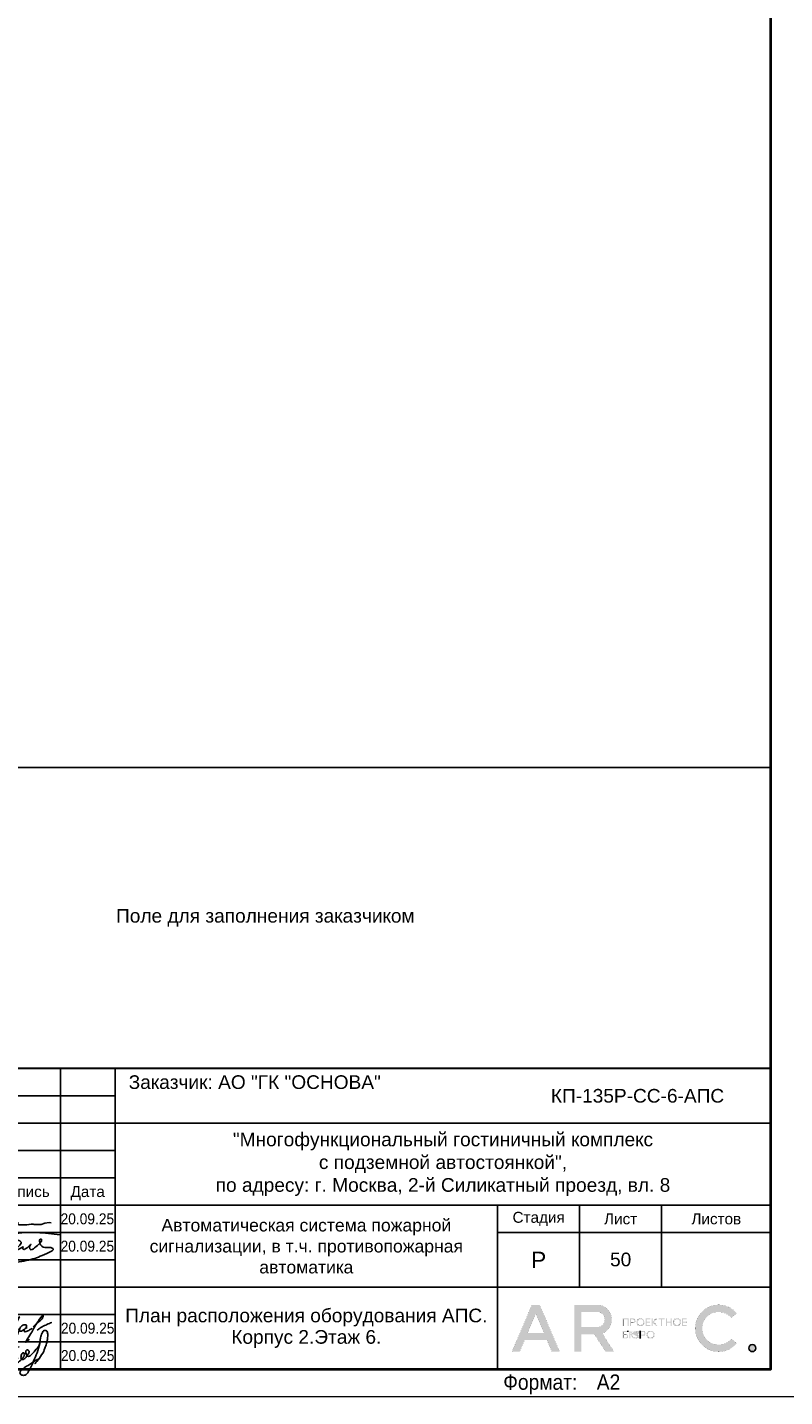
# Model space of a CAD drawing. Header units: millimetres. Extents: x 105028 to 874735, y -568483 to 191941.
# Tile 124 of 135: x 650631 to 664485, y 78334 to 103375. Entities that reach past the tile are written whole.
import ezdxf
from ezdxf.enums import TextEntityAlignment as Align

# ---------------------------------------------------------------- set-up
doc = ezdxf.new("R2010")
doc.units = ezdxf.units.MM
doc.layers.get('Defpoints').update_dxf_attribs({"color": 252})
for name, color, linetype, lineweight in [('DB CP Оформление', 7, 'Continuous', 25), ('Z-000-P_SCHED', 7, 'Continuous', 20), ('Рамка', 7, 'Continuous', 18)]:
    doc.layers.add(name, color=color, linetype=linetype, lineweight=lineweight)
doc.layers.add('DB CP Подписи', color=7, linetype='Continuous', lineweight=25, true_color=0x0a45f5)
doc.layers.add('формат', color=250, linetype='Continuous')
doc.styles.add('Arial', font='arial.ttf', dxfattribs={"width": 0.9, "height": 699.9999999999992})
doc.styles.add('CP.Text', font='arial.ttf')
doc.styles.add('CP.Text дата', font='arial.ttf', dxfattribs={"width": 0.9})

# ---------------------------------------------------------------- blocks, each defined once
blk = doc.blocks.new('*U56')
at = {"color": 0, "lineweight": 0}
blk.add_lwpolyline([(-420, -1.69149813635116e-14), (6.661338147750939e-14, 6.661338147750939e-14), (-1.377945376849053e-14, 594.0000000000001), (-420.0000000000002, 594.0000000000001)], close=True, dxfattribs=at)
at = {"lineweight": 40}
blk.add_lwpolyline([(-400, 4.999999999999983), (-4.999999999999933, 5.000000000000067), (-5.000000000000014, 589.0000000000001), (-400.0000000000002, 589.0000000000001)], close=True, dxfattribs=at)
at = {"style": 'Arial', "width": 0.9}
blk.add_text('Формат:', height=2.8, dxfattribs=at).set_placement((-53.97311837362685, 1.250000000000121))
at = {"style": 'Arial', "width": 0.9, "flags": 8}
blk.add_attdef('FORMAT', (-36.87188609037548, 1.257088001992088), '', height=2.8, dxfattribs=at)
blk = doc.blocks.new('Попов')
at = {"layer": 'DB CP Подписи', "color": 160, "true_color": 0x0a45f5}
for points in [[(7.394956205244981, 7.032094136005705), (4.284556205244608, 0.8400941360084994), (3.982156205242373, 0.4944941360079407), (3.665356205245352, 0.2583778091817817), (3.190156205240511, 0.09837780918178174), (2.801356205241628, 0.2064941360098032), (2.509696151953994, 0.451294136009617), (2.383756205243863, 0.7680941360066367), (2.429696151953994, 0.9984941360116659), (2.62855620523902, 1.243294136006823), (3.319756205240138, 1.603294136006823), (3.895756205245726, 1.848094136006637), (4.370956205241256, 1.992094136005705), (4.918156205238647, 1.992094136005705)], [(5.979696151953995, 4.069175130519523), (4.859696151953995, -0.1216221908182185), (5.311356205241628, 0.624094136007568), (5.311356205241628, 0.8688941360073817), (5.624396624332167, 1.697142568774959), (6.247356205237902, 2.150494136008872), (6.650556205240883, 2.323294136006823), (6.909756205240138, 2.323294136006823), (7.125756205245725, 2.150494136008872), (7.125756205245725, 1.747294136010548), (6.82335620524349, 1.243294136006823), (6.333756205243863, 0.7968941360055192), (5.714556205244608, 0.5088941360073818), (5.412156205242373, 0.5952941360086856), (5.49855620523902, 1.286494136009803), (5.817585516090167, 1.879286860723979), (5.714556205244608, 1.286494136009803), (5.829756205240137, 0.9552941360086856), (6.146556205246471, 0.8832941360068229), (6.794556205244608, 1.012894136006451), (7.528956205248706, 1.459294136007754), (8.119356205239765, 2.064094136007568), (8.407356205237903, 2.510494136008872), (8.407356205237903, 2.899294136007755), (8.320956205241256, 3.028894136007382), (8.090556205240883, 2.956894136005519), (7.816956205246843, 2.366494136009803), (7.816956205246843, 1.963294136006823), (7.989756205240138, 1.776094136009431), (8.364156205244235, 1.891294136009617), (8.82495620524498, 2.323294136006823), (9.055356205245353, 2.697694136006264), (9.271356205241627, 3.302494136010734), (9.012156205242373, 3.561694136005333), (8.882556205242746, 3.561694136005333), (8.709696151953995, 3.3600941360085), (8.709696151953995, 2.978377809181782), (9.039696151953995, 2.408377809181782), (10.349696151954, 3.378377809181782), (11.11969615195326, 4.410259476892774), (11.27818451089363, 5.133235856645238), (11.35539592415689, 5.654323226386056), (11.38831620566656, 5.819447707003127), (11.35539592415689, 5.654323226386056)], [(7.394956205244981, 7.032094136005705), (6.962956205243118, 6.427294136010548), (4.918156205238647, 1.992094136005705)], [(8.094156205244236, 0.03369413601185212), (8.828556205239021, 0.5520941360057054), (9.980556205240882, 1.272094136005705), (10.85895620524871, 1.761694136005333), (10.41255620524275, 1.084894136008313), (11.57895620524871, 2.611294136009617), (12.16935620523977, 3.84969413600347), (12.471756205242, 4.713694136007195), (12.629696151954, 5.419294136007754), (12.689696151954, 6.2400941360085), (12.54375620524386, 6.945694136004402), (12.34215620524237, 7.075294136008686), (12.03975620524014, 7.075294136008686), (11.64969615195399, 6.6000941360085), (11.379696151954, 5.779294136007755), (11.21895620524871, 4.728094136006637), (10.72935620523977, 3.014494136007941), (9.418956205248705, 0.0336941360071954)], [(3.521356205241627, 2.971294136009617), (3.294445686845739, 2.859738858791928), (4.789696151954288, 2.859738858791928)], [(3.521356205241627, 2.971294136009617), (4.126156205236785, 3.244894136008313), (4.932556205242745, 3.475294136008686), (6.444556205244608, 3.835294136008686), (7.495756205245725, 4.080094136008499)], [(1.534156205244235, 0.8688941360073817), (1.303756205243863, 1.041694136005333), (1.217356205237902, 1.214494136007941), (1.447756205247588, 1.416094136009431), (2.038156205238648, 1.603294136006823), (2.815756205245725, 1.761694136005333), (3.506956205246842, 1.876894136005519), (4.357209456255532, 1.989153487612), (4.918156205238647, 1.992094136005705)]]:
    blk.add_spline(points, degree=3, dxfattribs=at)
at = {"layer": 'DB CP Подписи'}
blk.add_spline([(8.094156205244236, 0.03369413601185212), (7.791756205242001, -0.2544480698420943), (7.618956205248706, -0.4847058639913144), (7.618956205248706, -0.8015058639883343), (7.950156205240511, -1.060705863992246), (8.569356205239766, -1.060705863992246), (8.943756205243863, -0.7583058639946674), (9.116556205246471, -0.4991058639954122), (9.418956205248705, 0.0336941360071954)], degree=3, dxfattribs=at)
blk = doc.blocks.new('A$Cf51998ab')
at = {"layer": 'DB CP Подписи'}
for points in [[(2.024743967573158, 7.175397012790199), (0.02474396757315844, 3.175397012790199), (2.524743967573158, 0.1753970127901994), (9.524743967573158, 6.675397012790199), (17.02474396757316, 19.1753970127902), (23.52474396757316, 28.6753970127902), (29.02474396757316, 35.6753970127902), (35.52474396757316, 43.6753970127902), (36.52474396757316, 44.6753970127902), (30.02474396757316, 30.6753970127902), (28.52474396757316, 26.1753970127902), (28.52474396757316, 25.1753970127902), (31.52474396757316, 26.6753970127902), (36.02474396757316, 30.1753970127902), (43.52474396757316, 36.1753970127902), (45.52474396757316, 39.1753970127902), (47.52474396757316, 42.6753970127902), (47.52474396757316, 43.1753970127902), (48.02474396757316, 44.1753970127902), (40.52474396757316, 31.1753970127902), (37.52474396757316, 25.6753970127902), (40.52474396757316, 25.1753970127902), (47.02474396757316, 28.6753970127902), (47.52474396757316, 29.1753970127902)], [(66.52474396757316, 31.6753970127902), (75.02474396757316, 39.1753970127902), (79.02474396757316, 43.6753970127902), (79.52474396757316, 46.6753970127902), (75.02474396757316, 41.6753970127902), (69.02474396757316, 32.6753970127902), (61.02474396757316, 18.6753970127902), (57.02474396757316, 11.6753970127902), (61.52474396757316, 15.6753970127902)], [(71.80259313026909, 27.23596012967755), (75.18207571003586, 30.02247973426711), (81.43411698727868, 33.40007838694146), (87.77064376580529, 36.27103771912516), (91.06563812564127, 37.45319772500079)], [(57.52474396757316, 34.1753970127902), (54.52474396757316, 34.1753970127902), (50.02474396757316, 31.1753970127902), (49.52474396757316, 26.1753970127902), (54.02474396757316, 27.6753970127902), (56.02474396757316, 29.1753970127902), (58.02474396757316, 33.1753970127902), (57.52474396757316, 34.1753970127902)], [(59.02474396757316, 30.6753970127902), (55.49455854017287, 28.71229258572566), (55.52474396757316, 25.6753970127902), (57.52474396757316, 25.6753970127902), (62.02474396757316, 27.6753970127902), (65.02474396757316, 29.6753970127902), (65.52474396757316, 30.1753970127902)]]:
    blk.add_spline(points, degree=3, dxfattribs=at)
blk = doc.blocks.new('Лого')
at = {"layer": 'DB CP Оформление'}
h = blk.add_hatch(color=0, dxfattribs=at)
edge = h.paths.add_edge_path()
edge.add_line((-3.149615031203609, 491.8564630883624), (-2.145539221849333, 491.0307320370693))
edge.add_arc((-5.466713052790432, 493.7619962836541), 4.300000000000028, 39.43316774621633, 320.5668322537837, ccw=False)
edge.add_line((-2.145539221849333, 496.4932605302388), (-3.149615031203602, 495.6675294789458))
edge.add_arc((-5.466713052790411, 493.7619962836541), 3.000000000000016, 39.43316774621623, 320.5668322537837)
edge = h.paths.add_edge_path()
edge.add_arc((0.7039796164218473, 490.1453402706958), 0.65, 0, 360)
h.paths.add_polyline_path([(-38.91856638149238, 496.3972109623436), (-37.43639440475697, 492.9290438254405), (-40.40073835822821, 492.9290438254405)], flags=16)
edge = h.paths.add_edge_path(flags=16)
edge.add_line((-30.56831019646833, 493.9825875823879), (-27.63778042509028, 493.9825875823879))
edge.add_arc((-27.63778042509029, 495.2825875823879), 1.299999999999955, 270.0000000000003, 360.0000000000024)
edge.add_line((-26.33778042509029, 495.2825875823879), (-26.33778042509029, 495.4512324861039))
edge.add_arc((-27.63778042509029, 495.4512324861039), 1.300000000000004, 359.9999999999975, 449.9999999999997)
edge.add_line((-27.63778042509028, 496.7512324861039), (-30.56831019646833, 496.7512324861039))
edge.add_line((-30.56831019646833, 496.7512324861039), (-30.56831019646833, 493.9825875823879))
h.paths.add_polyline_path([(-35.9689509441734, 489.4953402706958), (-36.88082038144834, 491.6290438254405), (-40.956312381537, 491.6290438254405), (-41.8681818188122, 489.4953402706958), (-43.28192242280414, 489.4953402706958), (-39.6254366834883, 498.0512324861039), (-38.21169607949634, 498.0512324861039), (-34.55521034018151, 489.4953402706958)])
edge = h.paths.add_edge_path()
edge.add_line((-30.56831019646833, 489.4953402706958), (-31.86831019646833, 489.4953402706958))
edge.add_line((-31.86831019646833, 489.4953402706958), (-31.86831019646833, 498.0512324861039))
edge.add_line((-31.86831019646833, 498.0512324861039), (-27.63778042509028, 498.0512324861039))
edge.add_arc((-27.63778042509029, 495.4512324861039), 2.600000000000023, 0, 89.99999999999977, ccw=False)
edge.add_line((-25.03778042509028, 495.4512324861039), (-25.03778042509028, 495.2825875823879))
edge.add_arc((-27.63778042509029, 495.2825875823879), 2.600000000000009, -70.23716168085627, 0, ccw=False)
edge.add_line((-26.75864866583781, 492.8357268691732), (-24.6131234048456, 489.4953402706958))
edge.add_line((-24.6131234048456, 489.4953402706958), (-26.15818166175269, 489.4953402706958))
edge.add_line((-26.15818166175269, 489.4953402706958), (-28.20534579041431, 492.6825875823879))
edge.add_line((-28.20534579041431, 492.6825875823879), (-30.56831019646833, 492.6825875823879))
edge.add_line((-30.56831019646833, 492.6825875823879), (-30.56831019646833, 489.4953402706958))
edge = h.paths.add_edge_path(flags=16)
edge.add_line((-21.27053753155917, 492.6928723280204), (-21.27053753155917, 492.5228723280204))
edge.add_arc((-20.82053753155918, 492.5228723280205), 0.4499999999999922, 180.0000000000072, 270.0000000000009)
edge.add_line((-20.82053753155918, 492.0728723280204), (-20.69150461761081, 492.0728723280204))
edge.add_arc((-20.6915046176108, 492.5228723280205), 0.4500000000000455, 269.9999999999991, 359.9999999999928)
edge.add_line((-20.24150461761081, 492.5228723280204), (-20.24150461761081, 492.6928723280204))
edge.add_arc((-20.69150461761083, 492.6928723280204), 0.4500000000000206, 0, 89.99999999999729)
edge.add_line((-20.69150461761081, 493.1428723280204), (-20.82053753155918, 493.1428723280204))
edge.add_arc((-20.82053753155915, 492.6928723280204), 0.4500000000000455, 90.00000000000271, 180)
edge = h.paths.add_edge_path(flags=17)
edge.add_line((-21.62964566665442, 491.9228723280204), (-21.62964566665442, 492.5328723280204))
edge.add_line((-21.62964566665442, 492.5328723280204), (-21.45053753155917, 492.5328723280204))
edge.add_line((-21.45053753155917, 492.5328723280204), (-21.45053753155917, 492.5228723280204))
edge.add_arc((-20.85053753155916, 492.5228723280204), 0.6000000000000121, 180, 269.999999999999)
edge.add_line((-20.85053753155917, 491.9228723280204), (-20.66150461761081, 491.9228723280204))
edge.add_arc((-20.66150461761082, 492.5228723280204), 0.6000000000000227, 270.000000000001, 360)
edge.add_line((-20.06150461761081, 492.5228723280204), (-20.06150461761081, 492.6928723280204))
edge.add_arc((-20.66150461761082, 492.6928723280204), 0.6000000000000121, 0, 89.99999999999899)
edge.add_line((-20.66150461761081, 493.2928723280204), (-20.85053753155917, 493.2928723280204))
edge.add_arc((-20.85053753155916, 492.6928723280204), 0.6000000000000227, 90.00000000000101, 180)
edge.add_line((-21.45053753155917, 492.6928723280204), (-21.45053753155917, 492.6828723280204))
edge.add_line((-21.45053753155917, 492.6828723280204), (-21.62964566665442, 492.6828723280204))
edge.add_line((-21.62964566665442, 492.6828723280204), (-21.62964566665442, 493.2928723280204))
edge.add_line((-21.62964566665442, 493.2928723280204), (-21.80964566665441, 493.2928723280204))
edge.add_line((-21.80964566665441, 493.2928723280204), (-21.80964566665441, 491.9228723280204))
edge.add_line((-21.80964566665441, 491.9228723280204), (-21.62964566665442, 491.9228723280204))
edge = h.paths.add_edge_path(flags=16)
edge.add_line((-18.44160413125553, 492.6928723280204), (-18.44160413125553, 492.5228723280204))
edge.add_arc((-17.99160413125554, 492.5228723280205), 0.4499999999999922, 180.0000000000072, 270.0000000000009)
edge.add_line((-17.99160413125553, 492.0728723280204), (-17.86257121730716, 492.0728723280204))
edge.add_arc((-17.86257121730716, 492.5228723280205), 0.4500000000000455, 269.9999999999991, 359.9999999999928)
edge.add_line((-17.41257121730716, 492.5228723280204), (-17.41257121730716, 492.6928723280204))
edge.add_arc((-17.86257121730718, 492.6928723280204), 0.4500000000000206, 0, 89.99999999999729)
edge.add_line((-17.86257121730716, 493.1428723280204), (-17.99160413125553, 493.1428723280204))
edge.add_arc((-17.99160413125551, 492.6928723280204), 0.4500000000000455, 90.00000000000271, 180)
edge = h.paths.add_edge_path()
edge.add_line((-18.62160413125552, 492.6928723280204), (-18.62160413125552, 492.5228723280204))
edge.add_arc((-18.02160413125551, 492.5228723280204), 0.6000000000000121, 180, 269.999999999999)
edge.add_line((-18.02160413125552, 491.9228723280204), (-17.83257121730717, 491.9228723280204))
edge.add_arc((-17.83257121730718, 492.5228723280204), 0.6000000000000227, 270.000000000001, 360)
edge.add_line((-17.23257121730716, 492.5228723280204), (-17.23257121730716, 492.6928723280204))
edge.add_arc((-17.83257121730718, 492.6928723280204), 0.6000000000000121, 0, 89.99999999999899)
edge.add_line((-17.83257121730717, 493.2928723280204), (-18.02160413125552, 493.2928723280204))
edge.add_arc((-18.02160413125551, 492.6928723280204), 0.6000000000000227, 90.00000000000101, 180)
edge = h.paths.add_edge_path(flags=16)
edge.add_line((-13.61226025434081, 494.9777851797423), (-13.61226025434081, 494.8077851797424))
edge.add_arc((-13.16226025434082, 494.8077851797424), 0.4499999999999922, 180.0000000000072, 270.0000000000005)
edge.add_line((-13.16226025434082, 494.3577851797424), (-13.03322734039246, 494.3577851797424))
edge.add_arc((-13.03322734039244, 494.8077851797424), 0.4500000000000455, 269.9999999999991, 359.9999999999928)
edge.add_line((-12.58322734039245, 494.8077851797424), (-12.58322734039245, 494.9777851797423))
edge.add_arc((-13.03322734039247, 494.9777851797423), 0.4500000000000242, 0, 89.99999999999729)
edge.add_line((-13.03322734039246, 495.4277851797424), (-13.16226025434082, 495.4277851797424))
edge.add_arc((-13.16226025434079, 494.9777851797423), 0.4500000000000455, 90.00000000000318, 180)
edge = h.paths.add_edge_path()
edge.add_line((-13.79226025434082, 494.9777851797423), (-13.79226025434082, 494.8077851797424))
edge.add_arc((-13.19226025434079, 494.8077851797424), 0.6000000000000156, 180, 269.9999999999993)
edge.add_line((-13.19226025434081, 494.2077851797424), (-13.00322734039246, 494.2077851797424))
edge.add_arc((-13.00322734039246, 494.8077851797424), 0.6000000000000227, 270.000000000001, 360)
edge.add_line((-12.40322734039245, 494.8077851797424), (-12.40322734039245, 494.9777851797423))
edge.add_arc((-13.00322734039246, 494.9777851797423), 0.6000000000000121, 0, 89.99999999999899)
edge.add_line((-13.00322734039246, 495.5777851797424), (-13.19226025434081, 495.5777851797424))
edge.add_arc((-13.19226025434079, 494.9777851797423), 0.6000000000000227, 90.00000000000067, 180)
edge = h.paths.add_edge_path(flags=16)
edge.add_line((-20.28705089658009, 494.9777851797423), (-20.28705089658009, 494.8077851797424))
edge.add_arc((-19.8370508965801, 494.8077851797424), 0.4499999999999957, 180.0000000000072, 270.0000000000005)
edge.add_line((-19.83705089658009, 494.3577851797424), (-19.70801798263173, 494.3577851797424))
edge.add_arc((-19.70801798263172, 494.8077851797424), 0.4500000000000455, 269.9999999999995, 359.9999999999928)
edge.add_line((-19.25801798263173, 494.8077851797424), (-19.25801798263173, 494.9777851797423))
edge.add_arc((-19.70801798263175, 494.9777851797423), 0.4500000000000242, 0, 89.99999999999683)
edge.add_line((-19.70801798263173, 495.4277851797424), (-19.83705089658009, 495.4277851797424))
edge.add_arc((-19.83705089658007, 494.9777851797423), 0.4500000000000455, 90.00000000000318, 180)
edge = h.paths.add_edge_path()
edge.add_line((-20.46705089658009, 494.9777851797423), (-20.46705089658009, 494.8077851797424))
edge.add_arc((-19.86705089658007, 494.8077851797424), 0.6000000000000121, 180, 269.999999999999)
edge.add_line((-19.86705089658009, 494.2077851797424), (-19.67801798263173, 494.2077851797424))
edge.add_arc((-19.67801798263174, 494.8077851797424), 0.6000000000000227, 270.000000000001, 360)
edge.add_line((-19.07801798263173, 494.8077851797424), (-19.07801798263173, 494.9777851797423))
edge.add_arc((-19.67801798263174, 494.9777851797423), 0.6000000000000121, 0, 89.99999999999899)
edge.add_line((-19.67801798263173, 495.5777851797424), (-19.86705089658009, 495.5777851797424))
edge.add_arc((-19.86705089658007, 494.9777851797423), 0.6000000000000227, 90.00000000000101, 180)
edge = h.paths.add_edge_path(flags=16)
edge.add_arc((-19.22667760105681, 492.7878723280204), 0.1800000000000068, 270.0000000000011, 360)
edge.add_line((-19.04667760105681, 492.7878723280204), (-19.0466776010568, 492.9328723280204))
edge.add_arc((-19.22667760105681, 492.9328723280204), 0.1800000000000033, 0, 89.99999999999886)
edge.add_line((-19.2266776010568, 493.1128723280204), (-19.63443714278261, 493.1128723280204))
edge.add_line((-19.63443714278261, 493.1128723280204), (-19.6344371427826, 492.6078723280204))
edge.add_line((-19.6344371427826, 492.6078723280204), (-19.22667760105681, 492.6078723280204))
edge = h.paths.add_edge_path()
edge.add_line((-19.63443714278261, 491.9228723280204), (-19.81443714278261, 491.9228723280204))
edge.add_line((-19.81443714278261, 491.9228723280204), (-19.81443714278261, 493.2928723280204))
edge.add_line((-19.81443714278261, 493.2928723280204), (-19.2266776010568, 493.2928723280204))
edge.add_arc((-19.2266776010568, 492.9328723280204), 0.3600000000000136, 0, 89.99999999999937, ccw=False)
edge.add_line((-18.8666776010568, 492.9328723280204), (-18.86667760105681, 492.7878723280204))
edge.add_arc((-19.22667760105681, 492.7878723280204), 0.3600000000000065, -89.99999999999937, 0, ccw=False)
edge.add_line((-19.22667760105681, 492.4278723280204), (-19.63443714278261, 492.4278723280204))
edge.add_line((-19.63443714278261, 492.4278723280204), (-19.63443714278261, 491.9228723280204))
edge = h.paths.add_edge_path(flags=16)
edge.add_line((-22.41432519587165, 492.0728723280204), (-22.81592550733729, 492.0728723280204))
edge.add_line((-22.81592550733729, 492.0728723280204), (-22.81592550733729, 492.5700955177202))
edge.add_line((-22.81592550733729, 492.5700955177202), (-22.41432519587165, 492.5700955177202))
edge.add_arc((-22.41432519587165, 492.3900955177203), 0.17999999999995, -1.807620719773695e-11, 89.99999999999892, ccw=False)
edge.add_line((-22.23432519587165, 492.3900955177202), (-22.23432519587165, 492.2528723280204))
edge.add_arc((-22.41432519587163, 492.2528723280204), 0.1799999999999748, -90.00000000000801, 0, ccw=False)
h.paths.add_polyline_path([(-16.95626591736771, 495.5777851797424), (-17.51223811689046, 494.9677851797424), (-17.55459530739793, 494.9677851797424), (-17.55459530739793, 495.5777851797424), (-17.73459530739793, 495.5777851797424), (-17.73459530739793, 494.2077851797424), (-17.55459530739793, 494.2077851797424), (-17.55459530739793, 494.8177851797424), (-17.47826675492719, 494.8177851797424), (-16.92229455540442, 494.2077851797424), (-16.67874821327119, 494.2077851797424), (-17.32006333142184, 494.9114214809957), (-16.71271957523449, 495.5777851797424)])
edge = h.paths.add_edge_path()
edge.add_line((-22.10894538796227, 493.1128723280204), (-22.8159255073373, 493.1128723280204))
edge.add_line((-22.8159255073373, 493.1128723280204), (-22.81592550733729, 492.7200955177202))
edge.add_line((-22.81592550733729, 492.7200955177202), (-22.41432519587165, 492.7200955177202))
edge.add_arc((-22.41432519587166, 492.3600955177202), 0.3600000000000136, 0, 89.99999999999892, ccw=False)
edge.add_line((-22.05432519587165, 492.3600955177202), (-22.05432519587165, 492.2828723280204))
edge.add_arc((-22.41432519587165, 492.2828723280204), 0.3600000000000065, -89.99999999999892, 0, ccw=False)
edge.add_line((-22.41432519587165, 491.9228723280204), (-23.01592550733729, 491.9228723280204))
edge.add_line((-23.01592550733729, 491.9228723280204), (-23.01592550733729, 493.2928723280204))
edge.add_line((-23.01592550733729, 493.2928723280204), (-22.10894538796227, 493.2928723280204))
edge.add_line((-22.10894538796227, 493.2928723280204), (-22.10894538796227, 493.1128723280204))
h.paths.add_polyline_path([(-15.99401623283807, 495.3977851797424), (-16.45775531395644, 495.3977851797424), (-16.45775531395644, 495.5777851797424), (-15.35027715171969, 495.5777851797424), (-15.35027715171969, 495.3977851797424), (-15.81401623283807, 495.3977851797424), (-15.81401623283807, 494.2077851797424), (-15.99401623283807, 494.2077851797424)])
h.paths.add_polyline_path([(-14.219327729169, 494.9827851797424), (-14.219327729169, 495.5777851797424), (-14.039327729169, 495.5777851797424), (-14.039327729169, 494.2077851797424), (-14.219327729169, 494.2077851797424), (-14.219327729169, 494.8027851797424), (-14.92320967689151, 494.8027851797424), (-14.92320967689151, 494.2077851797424), (-15.10320967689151, 494.2077851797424), (-15.10320967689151, 495.5777851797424), (-14.92320967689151, 495.5777851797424), (-14.92320967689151, 494.9827851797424)])
h.paths.add_polyline_path([(-11.97615986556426, 494.8027851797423), (-11.97615986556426, 494.3877851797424), (-11.30687213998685, 494.3877851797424), (-11.30687213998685, 494.2077851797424), (-12.15615986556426, 494.2077851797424), (-12.15615986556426, 495.5777851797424), (-11.30687213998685, 495.5777851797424), (-11.30687213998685, 495.3977851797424), (-11.97615986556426, 495.3977851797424), (-11.97615986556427, 494.9827851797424), (-11.34484040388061, 494.9827851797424), (-11.34484040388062, 494.8027851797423)])
edge = h.paths.add_edge_path(flags=16)
edge.add_arc((-21.07411837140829, 495.0727851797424), 0.1800000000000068, 270.0000000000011, 360)
edge.add_line((-20.89411837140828, 495.0727851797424), (-20.89411837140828, 495.2177851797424))
edge.add_arc((-21.07411837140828, 495.2177851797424), 0.1800000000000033, 0, 89.99999999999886)
edge.add_line((-21.07411837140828, 495.3977851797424), (-21.48187791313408, 495.3977851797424))
edge.add_line((-21.48187791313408, 495.3977851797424), (-21.48187791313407, 494.8927851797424))
edge.add_line((-21.48187791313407, 494.8927851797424), (-21.07411837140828, 494.8927851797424))
h.paths.add_polyline_path([(-22.81592550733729, 494.2077851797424), (-23.01592550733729, 494.2077851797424), (-23.01592550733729, 495.5777851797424), (-21.90894538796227, 495.5777851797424), (-21.90894538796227, 494.2077851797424), (-22.10894538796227, 494.2077851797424), (-22.10894538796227, 495.3977851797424), (-22.81592550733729, 495.3977851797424)])
h.paths.add_polyline_path([(-18.65095050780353, 494.8027851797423), (-18.65095050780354, 494.3877851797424), (-17.98166278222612, 494.3877851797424), (-17.98166278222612, 494.2077851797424), (-18.83095050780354, 494.2077851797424), (-18.83095050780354, 495.5777851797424), (-17.98166278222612, 495.5777851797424), (-17.98166278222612, 495.3977851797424), (-18.65095050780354, 495.3977851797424), (-18.65095050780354, 494.9827851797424), (-18.01963104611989, 494.9827851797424), (-18.01963104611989, 494.8027851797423)])
edge = h.paths.add_edge_path()
edge.add_line((-21.48187791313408, 494.2077851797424), (-21.66187791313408, 494.2077851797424))
edge.add_line((-21.66187791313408, 494.2077851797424), (-21.66187791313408, 495.5777851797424))
edge.add_line((-21.66187791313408, 495.5777851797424), (-21.07411837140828, 495.5777851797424))
edge.add_arc((-21.07411837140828, 495.2177851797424), 0.3600000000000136, 0, 89.99999999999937, ccw=False)
edge.add_line((-20.71411837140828, 495.2177851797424), (-20.71411837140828, 495.0727851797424))
edge.add_arc((-21.07411837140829, 495.0727851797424), 0.3600000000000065, -89.99999999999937, 0, ccw=False)
edge.add_line((-21.07411837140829, 494.7127851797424), (-21.48187791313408, 494.7127851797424))
edge.add_line((-21.48187791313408, 494.7127851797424), (-21.48187791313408, 494.2077851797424))
edge = h.paths.add_edge_path()
edge.add_line((-19.81443714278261, 493.2928723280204), (-19.81443714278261, 491.9228723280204))
edge.add_line((-22.10894538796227, 493.2928723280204), (-22.10894538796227, 493.1128723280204))
at = {"layer": 'DB CP Оформление', "color": 0}
for p, q in [((-22.10894538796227, 493.2928723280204), (-22.10894538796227, 493.1128723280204)), ((-19.81443714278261, 493.2928723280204), (-19.81443714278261, 491.9228723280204))]:
    blk.add_line(p, q, dxfattribs=at)
at = {"layer": 'DB CP Оформление', "color": 0, "const_width": 0.01}
for points in [[(-35.9689509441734, 489.4953402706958), (-36.88082038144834, 491.6290438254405), (-40.956312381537, 491.6290438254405), (-41.8681818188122, 489.4953402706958), (-43.28192242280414, 489.4953402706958), (-39.6254366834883, 498.0512324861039), (-38.21169607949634, 498.0512324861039), (-34.55521034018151, 489.4953402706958)], [(-38.91856638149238, 496.3972109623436), (-37.43639440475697, 492.9290438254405), (-40.40073835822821, 492.9290438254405)], [(-22.81592550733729, 494.2077851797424), (-23.01592550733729, 494.2077851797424), (-23.01592550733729, 495.5777851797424), (-21.90894538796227, 495.5777851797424), (-21.90894538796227, 494.2077851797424), (-22.10894538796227, 494.2077851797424), (-22.10894538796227, 495.3977851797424), (-22.81592550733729, 495.3977851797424)], [(-18.65095050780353, 494.8027851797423), (-18.65095050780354, 494.3877851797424), (-17.98166278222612, 494.3877851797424), (-17.98166278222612, 494.2077851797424), (-18.83095050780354, 494.2077851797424), (-18.83095050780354, 495.5777851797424), (-17.98166278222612, 495.5777851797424), (-17.98166278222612, 495.3977851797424), (-18.65095050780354, 495.3977851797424), (-18.65095050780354, 494.9827851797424), (-18.01963104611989, 494.9827851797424), (-18.01963104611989, 494.8027851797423)], [(-16.95626591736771, 495.5777851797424), (-17.51223811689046, 494.9677851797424), (-17.55459530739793, 494.9677851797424), (-17.55459530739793, 495.5777851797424), (-17.73459530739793, 495.5777851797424), (-17.73459530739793, 494.2077851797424), (-17.55459530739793, 494.2077851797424), (-17.55459530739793, 494.8177851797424), (-17.47826675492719, 494.8177851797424), (-16.92229455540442, 494.2077851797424), (-16.67874821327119, 494.2077851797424), (-17.32006333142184, 494.9114214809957), (-16.71271957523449, 495.5777851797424)], [(-15.99401623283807, 495.3977851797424), (-16.45775531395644, 495.3977851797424), (-16.45775531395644, 495.5777851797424), (-15.35027715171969, 495.5777851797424), (-15.35027715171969, 495.3977851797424), (-15.81401623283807, 495.3977851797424), (-15.81401623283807, 494.2077851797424), (-15.99401623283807, 494.2077851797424)], [(-14.219327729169, 494.9827851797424), (-14.219327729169, 495.5777851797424), (-14.039327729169, 495.5777851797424), (-14.039327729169, 494.2077851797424), (-14.219327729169, 494.2077851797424), (-14.219327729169, 494.8027851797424), (-14.92320967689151, 494.8027851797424), (-14.92320967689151, 494.2077851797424), (-15.10320967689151, 494.2077851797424), (-15.10320967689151, 495.5777851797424), (-14.92320967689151, 495.5777851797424), (-14.92320967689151, 494.9827851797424)], [(-11.97615986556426, 494.8027851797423), (-11.97615986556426, 494.3877851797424), (-11.30687213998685, 494.3877851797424), (-11.30687213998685, 494.2077851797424), (-12.15615986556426, 494.2077851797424), (-12.15615986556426, 495.5777851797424), (-11.30687213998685, 495.5777851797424), (-11.30687213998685, 495.3977851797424), (-11.97615986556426, 495.3977851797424), (-11.97615986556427, 494.9827851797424), (-11.34484040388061, 494.9827851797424), (-11.34484040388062, 494.8027851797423)]]:
    blk.add_lwpolyline(points, close=True, dxfattribs=at)
for points in [[(-30.56831019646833, 489.4953402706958), (-31.86831019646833, 489.4953402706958), (-31.86831019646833, 498.0512324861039), (-27.63778042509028, 498.0512324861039, -0.414213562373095), (-25.03778042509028, 495.4512324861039), (-25.03778042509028, 495.2825875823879, -0.316436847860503), (-26.75864866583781, 492.8357268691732), (-24.6131234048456, 489.4953402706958), (-26.15818166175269, 489.4953402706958), (-28.20534579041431, 492.6825875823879), (-30.56831019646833, 492.6825875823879)], [(-30.56831019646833, 493.9825875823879), (-27.63778042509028, 493.9825875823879, 0.414213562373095), (-26.33778042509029, 495.2825875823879), (-26.33778042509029, 495.4512324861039, 0.414213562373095), (-27.63778042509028, 496.7512324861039), (-30.56831019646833, 496.7512324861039)], [(-3.149615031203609, 491.8564630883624), (-2.145539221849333, 491.0307320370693, -2.790346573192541), (-2.145539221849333, 496.4932605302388), (-3.149615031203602, 495.6675294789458, 2.790346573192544)], [(-21.48187791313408, 494.2077851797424), (-21.66187791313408, 494.2077851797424), (-21.66187791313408, 495.5777851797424), (-21.07411837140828, 495.5777851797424, -0.4142135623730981), (-20.71411837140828, 495.2177851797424), (-20.71411837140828, 495.0727851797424, -0.4142135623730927), (-21.07411837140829, 494.7127851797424), (-21.48187791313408, 494.7127851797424)], [(-21.07411837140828, 494.8927851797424, 0.4142135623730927), (-20.89411837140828, 495.0727851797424), (-20.89411837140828, 495.2177851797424, 0.4142135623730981), (-21.07411837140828, 495.3977851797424), (-21.48187791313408, 495.3977851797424), (-21.48187791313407, 494.8927851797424)], [(-20.46705089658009, 494.9777851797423), (-20.46705089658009, 494.8077851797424, 0.414213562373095), (-19.86705089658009, 494.2077851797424), (-19.67801798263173, 494.2077851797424, 0.414213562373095), (-19.07801798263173, 494.8077851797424), (-19.07801798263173, 494.9777851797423, 0.414213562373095), (-19.67801798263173, 495.5777851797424), (-19.86705089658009, 495.5777851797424, 0.414213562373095)], [(-20.28705089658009, 494.9777851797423), (-20.28705089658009, 494.8077851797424, 0.414213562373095), (-19.83705089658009, 494.3577851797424), (-19.70801798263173, 494.3577851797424, 0.414213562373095), (-19.25801798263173, 494.8077851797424), (-19.25801798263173, 494.9777851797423, 0.414213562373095), (-19.70801798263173, 495.4277851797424), (-19.83705089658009, 495.4277851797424, 0.414213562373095)], [(-13.79226025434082, 494.9777851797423), (-13.79226025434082, 494.8077851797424, 0.414213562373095), (-13.19226025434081, 494.2077851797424), (-13.00322734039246, 494.2077851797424, 0.414213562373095), (-12.40322734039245, 494.8077851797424), (-12.40322734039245, 494.9777851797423, 0.414213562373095), (-13.00322734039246, 495.5777851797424), (-13.19226025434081, 495.5777851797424, 0.414213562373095)], [(-13.61226025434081, 494.9777851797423), (-13.61226025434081, 494.8077851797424, 0.414213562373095), (-13.16226025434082, 494.3577851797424), (-13.03322734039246, 494.3577851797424, 0.414213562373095), (-12.58322734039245, 494.8077851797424), (-12.58322734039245, 494.9777851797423, 0.414213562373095), (-13.03322734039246, 495.4277851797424), (-13.16226025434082, 495.4277851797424, 0.414213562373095)], [(-22.10894538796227, 493.1128723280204), (-22.8159255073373, 493.1128723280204), (-22.81592550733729, 492.7200955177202), (-22.41432519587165, 492.7200955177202, -0.4142135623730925), (-22.05432519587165, 492.3600955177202), (-22.05432519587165, 492.2828723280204, -0.4142135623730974), (-22.41432519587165, 491.9228723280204), (-23.01592550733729, 491.9228723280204), (-23.01592550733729, 493.2928723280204), (-22.10894538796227, 493.2928723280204)], [(-22.41432519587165, 492.0728723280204), (-22.81592550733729, 492.0728723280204), (-22.81592550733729, 492.5700955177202), (-22.41432519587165, 492.5700955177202, -0.4142135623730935), (-22.23432519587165, 492.3900955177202), (-22.23432519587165, 492.2528723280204, -0.4142135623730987)], [(-21.62964566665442, 491.9228723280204), (-21.62964566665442, 492.5328723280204), (-21.45053753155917, 492.5328723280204), (-21.45053753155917, 492.5228723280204, 0.414213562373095), (-20.85053753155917, 491.9228723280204), (-20.66150461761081, 491.9228723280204, 0.414213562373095), (-20.06150461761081, 492.5228723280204), (-20.06150461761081, 492.6928723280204, 0.414213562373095), (-20.66150461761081, 493.2928723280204), (-20.85053753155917, 493.2928723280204, 0.414213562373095), (-21.45053753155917, 492.6928723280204), (-21.45053753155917, 492.6828723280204), (-21.62964566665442, 492.6828723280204), (-21.62964566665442, 493.2928723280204), (-21.80964566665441, 493.2928723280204), (-21.80964566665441, 491.9228723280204)], [(-21.27053753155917, 492.6928723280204), (-21.27053753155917, 492.5228723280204, 0.414213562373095), (-20.82053753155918, 492.0728723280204), (-20.69150461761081, 492.0728723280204, 0.414213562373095), (-20.24150461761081, 492.5228723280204), (-20.24150461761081, 492.6928723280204, 0.414213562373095), (-20.69150461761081, 493.1428723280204), (-20.82053753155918, 493.1428723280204, 0.414213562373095)], [(-19.63443714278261, 491.9228723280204), (-19.81443714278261, 491.9228723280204), (-19.81443714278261, 493.2928723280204), (-19.2266776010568, 493.2928723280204, -0.4142135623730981), (-18.8666776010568, 492.9328723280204), (-18.86667760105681, 492.7878723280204, -0.4142135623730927), (-19.22667760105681, 492.4278723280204), (-19.63443714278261, 492.4278723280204)], [(-19.22667760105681, 492.6078723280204, 0.4142135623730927), (-19.04667760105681, 492.7878723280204), (-19.0466776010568, 492.9328723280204, 0.4142135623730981), (-19.2266776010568, 493.1128723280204), (-19.63443714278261, 493.1128723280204), (-19.6344371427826, 492.6078723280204)], [(-18.62160413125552, 492.6928723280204), (-18.62160413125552, 492.5228723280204, 0.414213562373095), (-18.02160413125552, 491.9228723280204), (-17.83257121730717, 491.9228723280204, 0.414213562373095), (-17.23257121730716, 492.5228723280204), (-17.23257121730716, 492.6928723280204, 0.414213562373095), (-17.83257121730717, 493.2928723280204), (-18.02160413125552, 493.2928723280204, 0.414213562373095)], [(-18.44160413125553, 492.6928723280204), (-18.44160413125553, 492.5228723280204, 0.414213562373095), (-17.99160413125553, 492.0728723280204), (-17.86257121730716, 492.0728723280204, 0.414213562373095), (-17.41257121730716, 492.5228723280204), (-17.41257121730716, 492.6928723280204, 0.414213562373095), (-17.86257121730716, 493.1428723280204), (-17.99160413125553, 493.1428723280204, 0.414213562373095)]]:
    blk.add_lwpolyline(points, format="xyb", close=True, dxfattribs=at)
at = {"layer": 'DB CP Оформление', "color": 0}
blk.add_circle((0.7039796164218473, 490.1453402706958), 0.65, dxfattribs=at)
at = {"layer": 'Defpoints', "color": 0}
blk.add_lwpolyline([(-45.89650028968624, 501.2732863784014), (4.103499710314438, 501.2732863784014), (4.103499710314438, 486.2732863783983), (-45.89650028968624, 486.2732863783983)], close=True, dxfattribs=at)
blk = doc.blocks.new('A$C5BE547C8')
at = {"layer": 'DB CP Подписи', "color": 160, "true_color": 0x0a45f5}
for points in [[(553.6754189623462, 292.4671654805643), (541.1363445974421, 294.8536106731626), (543.5881781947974, 221.3447915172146), (618.3679039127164, 188.8783703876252), (688.8570107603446, 181.5274854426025), (702.341915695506, 169.2760206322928), (655.1448083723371, 128.8461685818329), (445.8771119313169, 43.72502877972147), (210.5232081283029, -1.356840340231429), (25.1820216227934, -2.336883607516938), (-119.9528827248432, 30.00445333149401), (-207.229957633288, 105.4676031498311), (-226.8427679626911, 202.491644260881), (-177.8107121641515, 263.2541753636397), (-54.24994114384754, 301.4757719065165), (189.9297362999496, 360.2782164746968), (498.8316938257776, 377.9189649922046), (787.0024744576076, 349.3846527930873)], [(-36.17550682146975, 134.4371501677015), (61.71678818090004, 412.4869762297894)], [(12.77064067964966, 273.4620631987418), (54.9465189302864, 284.4855278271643), (94.154754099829, 355.2698806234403), (190.2780455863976, 461.4464249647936), (197.8667517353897, 439.9583000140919)], [(12.77064067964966, 273.4620631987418), (53.68175455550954, 259.2054039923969), (47.35787273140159, 207.3811667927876), (60.00563637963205, 173.2529950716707), (97.94904722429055, 183.3650324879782)], [(97.94904722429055, 183.3650324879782), (177.0679458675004, 224.8184770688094), (161.8986921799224, 163.5096667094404), (207.1457470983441, 161.4226177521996), (266.314922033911, 204.5548820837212), (296.9437179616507, 255.3396693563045), (253.785020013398, 280.3842265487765), (197.7158576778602, 243.8061435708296), (177.076149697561, 224.897245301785)], [(240.4512582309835, 278.160545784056), (216.6761126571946, 242.9138925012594), (193.0570860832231, 200.9501308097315), (214.3763311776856, 163.8837520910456), (260.4151262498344, 165.1061032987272), (324.2741268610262, 195.7046833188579), (317.2758679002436, 178.2197674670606), (323.3993369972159, 165.9803596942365), (371.5122399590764, 186.0879841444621), (421.3747226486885, 228.0517155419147), (401.2547955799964, 186.9622102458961), (414.3764636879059, 162.4833644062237), (464.2389463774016, 183.4652452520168), (539.4700353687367, 247.2851138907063), (556.5207641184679, 274.5734312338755), (553.6754189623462, 292.4671654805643)]]:
    blk.add_spline(points, degree=3, dxfattribs=at)
blk = doc.blocks.new('Никачалов')
blk.add_lwpolyline([(-307.2528087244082, -10.52482762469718), (-266.7209943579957, -10.52482762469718), (-217.2917009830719, 12.19796214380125), (-151.053767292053, 56.65713122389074), (-104.5903002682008, 97.1639252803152), (-42.3079472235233, 148.5397506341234), (-2.762450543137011, 181.1417946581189), (25.90605847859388, 213.7455219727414), (43.7010164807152, 235.4819012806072), (55.56432182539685, 255.2404097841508), (61.49597449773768, 269.0720390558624), (48.64291482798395, 267.0958515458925), (20.96416013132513, 227.5771512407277), (-26.48906123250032, 171.2625404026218), (-43.29770154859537, 147.551656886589), (-106.566372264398, 73.45304175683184), (-171.8145516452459, 1.330614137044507), (-320.1058683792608, -151.8054015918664), (-406.1148320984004, -241.7118334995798), (-487.1818974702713, -312.8461673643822), (-518.8162328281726, -343.4720238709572), (-528.703466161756, -345.4482113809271), (-526.7239574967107, -334.5808633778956), (-516.8401608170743, -316.7968590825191), (-494.0998678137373, -283.2067213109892), (-477.294664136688, -261.4703420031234), (-435.7730954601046, -217.0111729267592), (-400.1831794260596, -188.3598206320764), (-362.6171914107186, -168.6013121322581), (-318.1297963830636, -150.8173078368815), (-234.0969046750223, -118.213580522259), (-154.0195936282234, -90.55032198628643), (-5.728276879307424, -52.01971543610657), (-125.3510846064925, -134.0213973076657), (-130.2929829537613, -133.0333035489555), (-128.316910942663, -131.0571160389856), (-95.39726961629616, -111.8204287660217), (-59.85203000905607, -95.76348443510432), (-27.71938084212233, -87.49177623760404), (-25.77080201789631, -90.41229184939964), (-29.66795968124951, -102.5757764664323), (-30.15252690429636, -110.3610126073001), (-29.17995580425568, -115.7122051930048), (-24.3102270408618, -121.0650810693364), (-17.49535610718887, -123.4974413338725), (-8.24390245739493, -125.9314848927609), (2.468126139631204, -127.3909010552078), (14.15272583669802, -127.3909010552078), (101.7906602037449, -127.3909010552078), (105.0348549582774, -129.2711407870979), (104.8664592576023, -152.815378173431), (110.9218312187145, -158.3651994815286), (128.4246742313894, -163.9133375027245), (156.4780234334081, -166.202617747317), (264.0107071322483, -165.9518068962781), (307.6251938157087, -158.1497378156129), (346.3905716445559, -151.961947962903), (383.8122205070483, -151.961947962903), (403.5351374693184, -158.7119581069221), (436.9152894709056, -161.67118948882), (526.11689822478, -161.927050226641), (598.5373598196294, -138.5208429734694), (676.6111056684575, -125.8742528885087), (713.761259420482, -126.4129070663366)])
blk = doc.blocks.new('ауацуа')
at = {"layer": 'DB CP Оформление'}
for p, q in [((-901444.4389830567, -47611.55045884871), (-882944.4389830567, -47611.55045884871)), ((-901444.4389830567, -53111.55045884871), (-901444.4389830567, -47611.55045884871)), ((-900444.4389830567, -47611.55045884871), (-900444.4389830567, -50111.55045884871)), ((-899444.4389830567, -47611.55045884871), (-899444.4389830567, -53111.55045884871)), ((-898444.4389830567, -47611.55045884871), (-898444.4389830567, -50111.55045884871)), ((-897444.4389830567, -47611.55045884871), (-897444.4389830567, -53111.55045884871)), ((-895944.4389830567, -47611.55045884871), (-895944.4389830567, -53111.55045884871)), ((-894944.4389830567, -53111.55045884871), (-894944.4389830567, -47612.58197722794)), ((-901444.4389830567, -48111.55045884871), (-894944.4389830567, -48111.55045884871)), ((-901444.4389830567, -48611.55045884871), (-894944.4389830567, -48611.55045884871)), ((-894944.4389830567, -48611.55045884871), (-882944.4389830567, -48611.55045884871)), ((-901444.4389830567, -49111.55045884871), (-894944.4389830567, -49111.55045884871)), ((-901444.4389830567, -49611.55045884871), (-894944.4389830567, -49611.55045884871)), ((-901444.4389830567, -50111.55045884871), (-882944.4389830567, -50111.55045884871)), ((-887944.4389830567, -53111.55045884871), (-887944.4389830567, -50111.55045884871)), ((-887944.4389830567, -50111.55045884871), (-887944.4389830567, -53111.55045884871)), ((-886444.4389830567, -50111.55045884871), (-886444.4389830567, -51611.55045884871)), ((-884944.4389830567, -50111.55045884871), (-884944.4389830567, -51611.55045884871)), ((-901444.4389830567, -50611.55045884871), (-894944.4389830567, -50611.55045884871)), ((-887944.4389830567, -50611.55045884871), (-882944.4389830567, -50611.55045884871)), ((-901444.4389830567, -51111.55045884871), (-894944.4389830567, -51111.55045884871)), ((-901444.4389830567, -51611.55045884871), (-894944.4389830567, -51611.55045884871)), ((-894944.4389830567, -51611.55045884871), (-882944.4389830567, -51611.55045884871)), ((-901444.4389830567, -52111.55045884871), (-894944.4389830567, -52111.55045884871)), ((-901444.4389830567, -52611.55045884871), (-894944.4389830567, -52611.55045884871)), ((-901444.4389830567, -53111.55045884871), (-882944.4389830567, -53111.55045884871))]:
    blk.add_line(p, q, dxfattribs=at)
at = {"layer": 'DB CP Оформление', "ltscale": 100}
blk.add_line((-882944.4389830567, -53111.55045884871), (-882944.4389830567, -47611.55045884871), dxfattribs=at)
at = {"layer": 'DB CP Оформление'}
blk.add_lwpolyline([(-887944.4389830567, -51611.55045884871), (-882944.4389830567, -51611.55045884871), (-882944.4389830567, -53111.55045884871), (-887944.4389830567, -53111.55045884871)], close=True, dxfattribs=at)
at = {"layer": 'DB CP Оформление', "color": 0, "xscale": 100, "yscale": 100, "zscale": 100}
blk.add_blockref('Лого', (-883354.7889540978, -101738.8790966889), dxfattribs=at)
at = {"layer": 'DB CP Подписи'}
blk.add_blockref('Никачалов', (-896824.2117446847, -50303.85781468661), dxfattribs=at)
at = {"layer": 'DB CP Подписи', "color": 160, "true_color": 0x0a45f5, "xscale": 1.445624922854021, "yscale": 1.445624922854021, "zscale": 1.445624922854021}
blk.add_blockref('A$C5BE547C8', (-897091.0831624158, -51157.1531102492), dxfattribs=at)
at = {"layer": 'DB CP Подписи'}
for name, p, xscale, yscale, zscale in [('A$Cf51998ab', (-897379.3541802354, -52782.28930560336), 14.0625, 14.0625, 14.0625), ('Попов', (-897444.4389830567, -53111.55045884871), 100, 100, 100)]:
    blk.add_blockref(name, p, dxfattribs=dict(at, xscale=xscale, yscale=yscale, zscale=zscale))
at = {"layer": 'DB CP Оформление', "style": 'CP.Text'}
for s, p in [('Изм.', (-900944.4389830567, -49861.55045884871)), ('Кол.уч.', (-899944.4389830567, -49861.55045884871)), ('Лист', (-898944.4389830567, -49861.55045884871)), ('№док.', (-897944.4389830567, -49861.55045884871)), ('Подпись', (-896694.4389830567, -49861.55045884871)), ('Дата', (-895444.4389830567, -49861.55045884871))]:
    blk.add_text(s, height=200, dxfattribs=at).set_placement(p, align=Align.MIDDLE_CENTER)
at = {"layer": 'DB CP Оформление'}
for s, insert, char_height, width, attachment_point, style in [('\\pxi1,t1;Заказчик: АО "ГК "ОСНОВА"', (-894944.4389830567, -47861.55045884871), 250, 8500, 4, 'CP.Text'), ('КП-135Р-СС-6-АПС', (-886970.4668877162, -48111.55045884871), 250, 3500.000000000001, 4, 'CP.Text'), ('"Многофункциональный гостиничный комплекс ^Jс подземной автостоянкой", \\Pпо адресу: г. Москва, 2-й Силикатный проезд, вл. 8', (-888944.4389830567, -49361.55045884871), 250, 12000, 5, 'CP.Text'), (' Разработал', (-901444.4389830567, -50361.55045884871), 200, 1999.999999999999, 4, 'CP.Text'), (' Никачалов', (-899444.4389830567, -50361.55045884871), 200, 1999.999999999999, 4, 'CP.Text'), ('20.09.25', (-895450.4190462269, -50361.55045884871), 200, 1000, 5, 'CP.Text дата'), ('Стадия', (-887194.4389830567, -50361.55045884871), 200, 1499.999999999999, 5, 'CP.Text'), ('Лист', (-885694.4389830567, -50361.55045884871), 200, 1499.999999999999, 5, 'CP.Text'), ('Листов', (-883944.4389830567, -50361.55045884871), 200, 2000, 5, 'CP.Text'), ('\\pxl0.2375,r0.2375;Автоматическая система пожарной сигнализации, в т.ч. противопожарная автоматика', (-891444.4389830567, -50861.55045884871), 230, 6999.999999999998, 5, 'CP.Text'), (' Проверил', (-901444.4389830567, -50861.55045884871), 200, 1999.999999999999, 4, 'CP.Text'), (' Комлев', (-899444.4389830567, -50861.55045884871), 200, 1999.999999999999, 4, 'CP.Text'), ('20.09.25', (-895450.4190462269, -50861.55045884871), 200, 1000, 5, 'CP.Text дата'), ('Р', (-887194.4389830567, -51111.55045884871), 300, 1499.999999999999, 5, 'CP.Text'), (' Н. контр.', (-901444.4389830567, -52361.55045884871), 200, 1999.999999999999, 4, 'CP.Text'), (' Малиновская', (-899444.4389830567, -52361.55045884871), 200, 1999.999999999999, 4, 'CP.Text'), ('20.09.25', (-895444.4389830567, -52361.55045884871), 200, 1000, 5, 'CP.Text дата'), (' ГИП', (-901444.4389830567, -52861.55045884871), 200, 1999.999999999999, 4, 'CP.Text'), (' Попов', (-899444.4389830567, -52861.55045884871), 200, 1999.999999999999, 4, 'CP.Text'), ('20.09.25', (-895444.4389830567, -52861.55045884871), 200, 1000, 5, 'CP.Text дата')]:
    blk.add_mtext(s, dxfattribs=dict(at, insert=insert, char_height=char_height, width=width, attachment_point=attachment_point, style=style))

msp = doc.modelspace()

# ---------------------------------------------------------------- linework, layer by layer
at = {"layer": 'Defpoints'}
msp.add_line((645734.7402382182, 89841.60977941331), (664234.7402382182, 89841.60977941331), dxfattribs=at)
msp.add_lwpolyline([(645734.7403798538, 89841.60968371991), (664234.7403798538, 89841.60968371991), (664234.7403798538, 84341.6096837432), (645734.7403798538, 84341.6096837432)], close=True, dxfattribs=at)

# ---------------------------------------------------------------- block references
msp.add_blockref('ауацуа', (1547179.17936292, 131945.4712776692))
at = {"layer": 'формат', "xscale": 100, "yscale": 100, "zscale": 100}
msp.add_blockref('*U56', (664734.7403798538, 78333.9208188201), dxfattribs=at).add_auto_attribs({'FORMAT': 'А2'})

# ---------------------------------------------------------------- texts
at = {"layer": 'Defpoints', "insert": (654984.740309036, 87091.6097318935), "char_height": 250, "width": 18500, "attachment_point": 5, "style": 'CP.Text'}
msp.add_mtext('\\pxl0.2375,r0.2375;Поле для заполнения заказчиком', dxfattribs=at)
at = {"layer": 'Z-000-P_SCHED', "insert": (655734.7403798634, 79583.92081882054), "char_height": 250, "width": 6999.99999999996, "attachment_point": 5, "line_spacing_factor": 0.9417779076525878, "style": 'CP.Text'}
msp.add_mtext('План расположения оборудования АПС.\\PКорпус 2.Этаж 6.', dxfattribs=at)
at = {"layer": 'Рамка', "style": 'CP.Text'}
msp.add_text('50', height=250, dxfattribs=at).set_placement((661485.3517660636, 80842.29459545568), align=Align.MIDDLE_CENTER)

doc.saveas('drawing.dxf')
